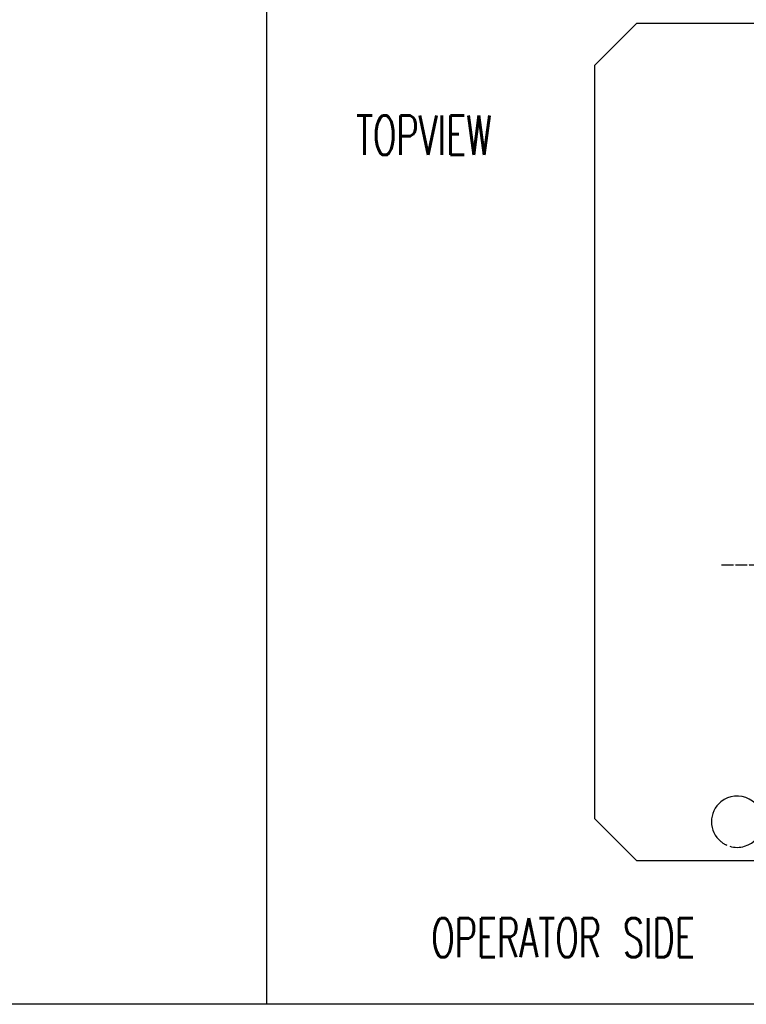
# Model space of a CAD drawing. Extents: x -1763 to 4575, y -3429 to 1051.
# Tile 157 of 193: x 2948 to 3689, y -2170 to -1166. Entities that reach past the tile are written whole.
import ezdxf

# ---------------------------------------------------------------- set-up
doc = ezdxf.new("R2010")
doc.units = 0
doc.linetypes.add('DASHED', pattern=[15, 7, -8])
doc.linetypes.add('DOT_CENTER', pattern=[14, 12, -1, 0, -1])
doc.layers.add('1', color=7, linetype='CONTINUOUS')
doc.styles.add('CONVERTER_2', font='txt.shx', dxfattribs={"width": 0.63})

# ---------------------------------------------------------------- blocks, each defined once
blk = doc.blocks.new('TEXT__453', base_point=(-2000, -2800))
at = {"layer": '1', "color": 7, "linetype": 'CONTINUOUS'}
blk.add_line((3200, 600), (3200, -2170), dxfattribs=at)
at = {"layer": '1', "color": 1, "linetype": 'CONTINUOUS'}
blk.add_line((4500, -2170), (-700, -2170), dxfattribs=at)
blk = doc.blocks.new('HEADPLATE_EG__479', base_point=(3354.3, -2091.02))
at = {"layer": '1', "color": 7, "linetype": 'CONTINUOUS'}
for p, q in [((3577.57, -1169.43), (3534.77, -1212.23)), ((3577.57, -1169.43), (3895.79, -1169.43)), ((3534.77, -1980.83), (3534.77, -1212.23)), ((3534.77, -1980.83), (3577.57, -2023.63)), ((3834.62, -2023.63), (3577.57, -2023.63))]:
    blk.add_line(p, q, dxfattribs=at)
at = {"layer": '1', "color": 1, "linetype": 'DOT_CENTER'}
blk.add_line((3663.94, -1721.88), (4140.19, -1721.88), dxfattribs=at)
at = {"layer": '1', "color": 7, "linetype": 'CONTINUOUS'}
for start, end in [(-73.42735, 129.41625), (129.41625, 180), (180, -129.41625), (-106.57265, -73.42735)]:
    blk.add_arc((3679.81, -1983.8), 26.16, start, end, dxfattribs=at)
at = {"layer": '1', "color": 7, "linetype": 'DASHED'}
blk.add_arc((3679.81, -1983.8), 26.16, -129.41625, -106.57265, dxfattribs=at)
at = {"layer": '1', "color": 1, "style": 'CONVERTER_2', "width": 0.63}
for s, p in [('TOPVIEW', (3291.3, -1303.78)), ('OPERATOR SIDE', (3368.03, -2122.07))]:
    blk.add_text(s, height=40, dxfattribs=at).set_placement(p)

msp = doc.modelspace()

# ---------------------------------------------------------------- block references
at = {"layer": '1'}
for name, p in [('TEXT__453', (-2000, -2800)), ('HEADPLATE_EG__479', (3354.3, -2091))]:
    msp.add_blockref(name, p, dxfattribs=at)

doc.saveas('drawing.dxf')
